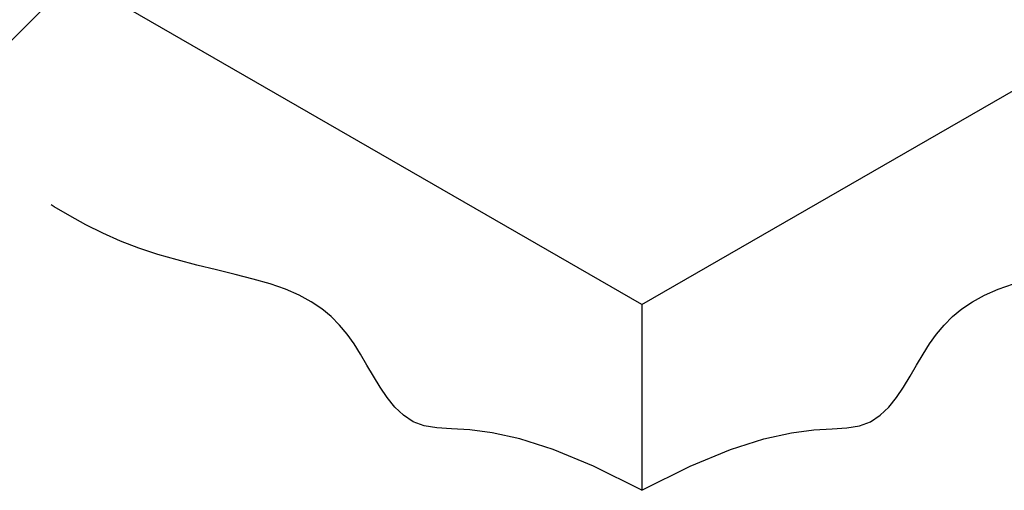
# Model space of a CAD drawing. Header units: millimetres. Extents: x 659 to 1031, y -73 to 11.
# Tile 108 of 141: x 968.12 to 973.88, y -64.07 to -61.32. Entities that reach past the tile are written whole.
import ezdxf

# ---------------------------------------------------------------- set-up
doc = ezdxf.new("R2010")
doc.units = ezdxf.units.MM
doc.header["$MEASUREMENT"] = 0
doc.layers.add('C02', color=2, linetype='Continuous', lineweight=30)

msp = doc.modelspace()

# ---------------------------------------------------------------- linework, layer by layer
at = {"layer": 'C02'}
for p, q in [((971.7609, -62.9868), (981.4531, -57.3996)), ((971.7609, -62.9868), (966.2735, -59.8235)), ((968.711, -60.7953), (967.6789, -61.8274)), ((971.7609, -62.9868), (971.7609, -64.0745))]:
    msp.add_line(p, q, dxfattribs=at)
for points in [[(971.7609, -64.0745), (971.4787, -63.9328), (971.242, -63.835), (971.0458, -63.7725), (970.8847, -63.7371), (970.7534, -63.7202), (970.6465, -63.7136), (970.559, -63.7087), (970.4854, -63.6972), (970.4213, -63.6725), (970.3647, -63.6351), (970.3143, -63.5874), (970.2689, -63.5318), (970.2273, -63.4705), (970.1883, -63.4061), (970.1507, -63.3407), (970.1133, -63.2767), (970.0748, -63.2162), (970.034, -63.1595), (969.9897, -63.1066), (969.9407, -63.0574), (969.8858, -63.0118), (969.8238, -62.97), (969.7535, -62.9317), (969.6736, -62.8971), (969.5836, -62.8659), (969.4847, -62.8372), (969.3788, -62.8098), (969.2681, -62.7828), (969.1542, -62.755), (969.0392, -62.7253), (968.925, -62.6927), (968.8134, -62.6559), (968.7061, -62.6144), (968.6031, -62.5686), (968.5041, -62.5193), (968.4089, -62.4672), (968.3173, -62.4133), (968.3012, -62.4032)], [(971.7609, -64.0745), (972.0433, -63.9328), (972.2798, -63.835), (972.4761, -63.7725), (972.6373, -63.7371), (972.7686, -63.7202), (972.8754, -63.7136), (972.9629, -63.7087), (973.0364, -63.6972), (973.1006, -63.6725), (973.1573, -63.6351), (973.2077, -63.5874), (973.2531, -63.5318), (973.2946, -63.4705), (973.3335, -63.4061), (973.3711, -63.3407), (973.4086, -63.2767), (973.4472, -63.2162), (973.488, -63.1595), (973.5323, -63.1066), (973.5812, -63.0574), (973.6362, -63.0118), (973.6982, -62.97), (973.7685, -62.9317), (973.8483, -62.8971), (973.9384, -62.8659)]]:
    msp.add_lwpolyline(points, dxfattribs=at)

doc.saveas('drawing.dxf')
